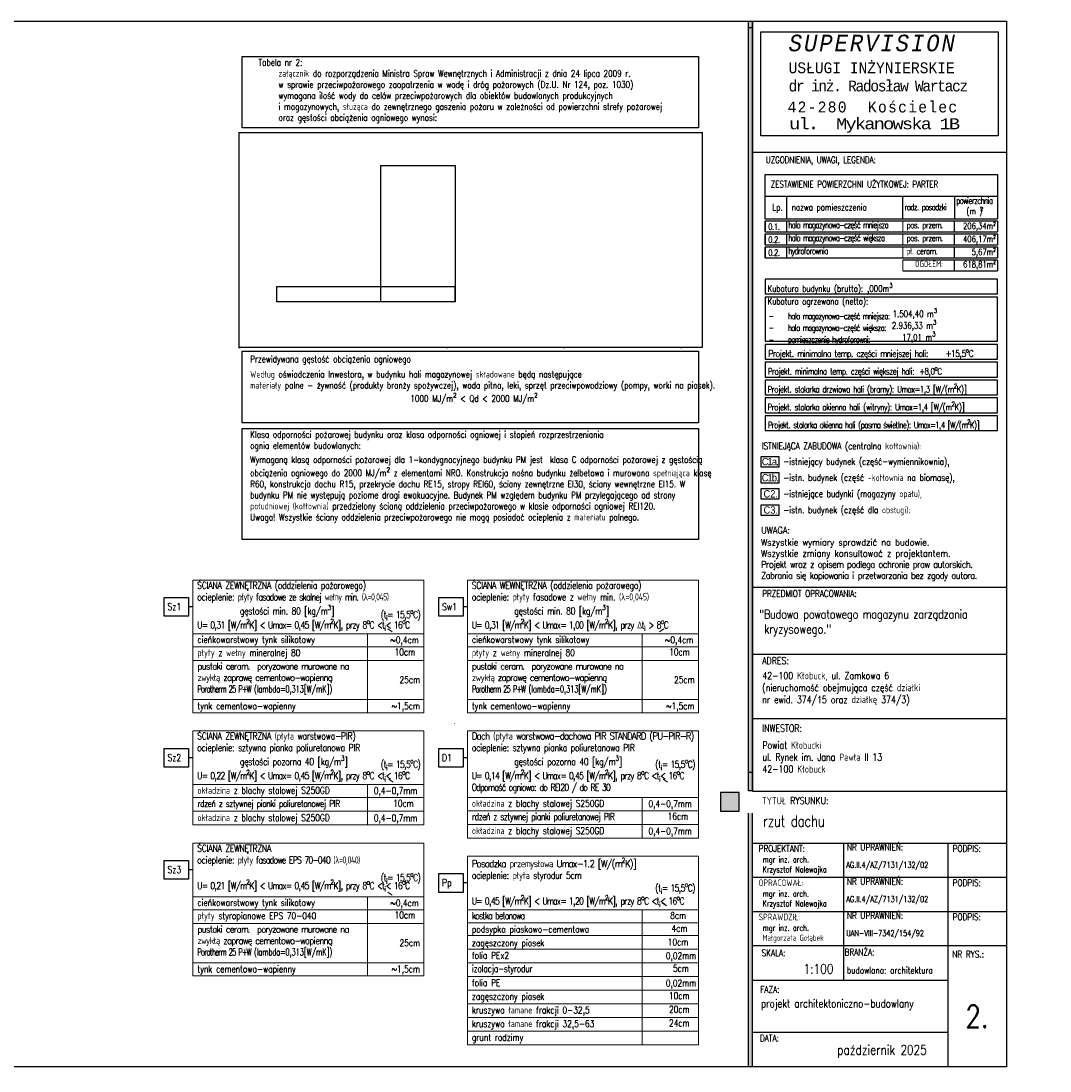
# Model space of a CAD drawing. Header units: millimetres. Extents: x 22865 to 60762, y -18816 to 15611.
# Tile 70 of 256: x 39224 to 42018, y -4668 to -1816. Entities that reach past the tile are written whole.
import ezdxf

# ---------------------------------------------------------------- set-up
doc = ezdxf.new("R2010")
doc.units = ezdxf.units.MM
for name, pattern in [('2_EGBS', [0]), ('2_EGBU_A', [0]), ('DOT', [6.35, 0, -6.35])]:
    doc.linetypes.add(name, pattern=pattern)
doc.layers.add('CIENKA', color=1, linetype='Continuous', lineweight=13)
doc.layers.add('EGBE_L_3', color=7, linetype='2_EGBS', lineweight=18)
doc.layers.add('EGBB_L_0', color=7, linetype='2_EGBU_A', lineweight=50, true_color=0x804000)
for name, color, linetype in [('Hatch', 8, 'Continuous'), ('OPISY', 6, 'Continuous'), ('OPISY-KONCEPCJA', 6, 'Continuous'), ('RAMKA', 2, 'Continuous'), ('RAMLA', 2, 'Continuous'), ('WYMIARY', 6, 'Continuous')]:
    doc.layers.add(name, color=color, linetype=linetype)
doc.styles.add('1-100', font='simplex.shx', dxfattribs={"width": 0.8, "height": 15})
doc.styles.add('1-50', font='simplex.shx', dxfattribs={"width": 0.8, "height": 12})
doc.styles.add('1-50mod', font='simplex8.shx', dxfattribs={"width": 0.7, "height": 12})
doc.styles.add('mod_1_500', font='arial.ttf', dxfattribs={"width": 0.9, "height": 1})
picture_1 = doc.add_image_def('image1.jpg', size_in_pixel=(1073, 499))

msp = doc.modelspace()

# ---------------------------------------------------------------- hatches: boundary and pattern name
at = {"layer": 'RAMLA'}
for points in [[(41199.27, -1816.34), (41210.43, -1816.34), (41210.43, -3889.15), (41199.27, -3889.15)], [(41199.27, -1834.12), (41210.43, -1834.12), (41210.43, -3906.93), (41199.27, -3906.93)]]:
    msp.add_hatch(color=12, dxfattribs=at).paths.add_polyline_path(points)
h = msp.add_hatch(color=12, dxfattribs=at)
h.paths.add_polyline_path([(41173.84, -3911.77), (41123.27, -3911.77), (41123.27, -3962.35), (41173.84, -3962.35)])
h.paths.add_polyline_path([(41199.13, -4656.12), (41210.29, -4656.12), (41210.29, -3967.41), (41199.13, -3967.41)])
h.paths.add_polyline_path([(41214.85, -4471.15), (41320.08, -4471.15), (41320.08, -4498.34), (41214.85, -4498.34)], flags=9)

# ---------------------------------------------------------------- linework, layer by layer
at = {"color": 1}
for points in [[(41063.76, -2106.1), (39824.98, -2106.1), (39824.98, -1912.2), (41063.76, -1912.2)], [(40201.22, -2208.68), (40402.68, -2208.68), (40402.68, -2578.76), (40201.22, -2578.76)], [(39918.96, -2537.21), (40402.68, -2537.21), (40402.68, -2578.76), (39918.96, -2578.76)], [(41063.76, -2907.22), (39824.98, -2907.22), (39824.98, -2713.32), (41063.76, -2713.32)], [(41063.76, -3224.66), (39824.98, -3224.66), (39824.98, -2922.77), (41063.76, -2922.77)]]:
    msp.add_lwpolyline(points, close=True, dxfattribs=at)
at = {"linetype": 'DOT', "ltscale": 50}
msp.add_lwpolyline([(41016.86, -2703.06), (39816.63, -2703.06), (39816.63, -2118.64), (41073.29, -2118.64), (41073.29, -2646.63)], dxfattribs=at)
at = {"color": 1, "const_width": 3}
msp.add_lwpolyline([(40402.68, -2578.76), (40201.22, -2578.76), (40201.22, -2537.21), (40402.68, -2537.21)], close=True, dxfattribs=at)
at = {"layer": 'CIENKA', "color": 2}
for p, q in [((41618.64, -2388.83), (41618.64, -2358.83)), ((41618.64, -2424.18), (41618.64, -2394.18)), ((41618.64, -2459.54), (41618.64, -2429.54)), ((41618.64, -2494.89), (41618.64, -2464.89))]:
    msp.add_line(p, q, dxfattribs=at)
at = {"layer": 'CIENKA', "color": 2, "ltscale": 0.15}
for p, q in [((39691.08, -3480.31), (39691.08, -3334.52)), ((39691.08, -3334.52), (40318.42, -3334.52)), ((40318.42, -3480.31), (40318.42, -3334.52)), ((40436.42, -3480.31), (40436.42, -3334.52)), ((40436.42, -3334.52), (41063.76, -3334.52)), ((41063.76, -3480.31), (41063.76, -3334.52)), ((40232.27, -3475.58), (40220.64, -3467.43)), ((40957.99, -3475.58), (40969.62, -3467.43)), ((39691.08, -3480.31), (39691.08, -3694.86)), ((39691.08, -3480.31), (40318.42, -3480.31)), ((40165.26, -3480.31), (40165.26, -3694.86)), ((40318.42, -3480.31), (40318.42, -3694.86)), ((40436.42, -3480.31), (40436.42, -3694.86)), ((40436.42, -3480.31), (41063.76, -3480.31)), ((40910.61, -3480.31), (40910.61, -3694.86)), ((41063.76, -3480.31), (41063.76, -3694.86)), ((39691.08, -3694.86), (40318.42, -3694.86)), ((40436.42, -3694.86), (41063.76, -3694.86)), ((39691.08, -3889.91), (39691.08, -3744.12)), ((39691.08, -3744.12), (40318.42, -3744.12)), ((40318.42, -3889.91), (40318.42, -3744.12)), ((40436.42, -3925.4), (40436.42, -3744.12)), ((40436.42, -3744.12), (41063.76, -3744.12)), ((41063.76, -3925.4), (41063.76, -3744.12)), ((40234.45, -3883.47), (40222.82, -3875.32)), ((40979.79, -3883.47), (40968.16, -3875.32)), ((39691.08, -3889.91), (39691.08, -3999.61)), ((39691.08, -3889.91), (40318.42, -3889.91)), ((40165.26, -3889.91), (40165.26, -3999.61)), ((40318.42, -3889.91), (40318.42, -3999.61)), ((40436.42, -3925.4), (40436.42, -4035.1)), ((40436.42, -3925.4), (41063.76, -3925.4)), ((40910.61, -3925.4), (40910.61, -4035.1)), ((41063.76, -3925.4), (41063.76, -4035.1)), ((39691.08, -3999.61), (40318.42, -3999.61)), ((39691.08, -4194.66), (39691.08, -4048.87)), ((39691.08, -4048.87), (40318.42, -4048.87)), ((40318.42, -4194.66), (40318.42, -4048.87)), ((40436.42, -4035.1), (41063.76, -4035.1)), ((40436.42, -4265.64), (40436.42, -4084.36)), ((40436.42, -4084.36), (41063.76, -4084.36)), ((41063.76, -4265.64), (41063.76, -4084.36)), ((40232.27, -4189.93), (40220.64, -4181.78)), ((39691.08, -4194.66), (39691.08, -4409.21)), ((39691.08, -4194.66), (40318.42, -4194.66)), ((40165.26, -4194.66), (40165.26, -4409.21)), ((40318.42, -4194.66), (40318.42, -4409.21)), ((40976.98, -4219.31), (40965.36, -4211.17)), ((40436.42, -4230.15), (41063.76, -4230.15)), ((40910.61, -4230.15), (40910.61, -4596.36)), ((40436.42, -4265.64), (40436.42, -4596.36)), ((41063.76, -4265.64), (41063.76, -4596.36)), ((39691.08, -4409.21), (40318.42, -4409.21)), ((40436.42, -4596.36), (41063.76, -4596.36))]:
    msp.add_line(p, q, dxfattribs=at)
at = {"layer": 'CIENKA', "color": 1, "ltscale": 0.15}
for p, q in [((39691.08, -3480.31), (40318.42, -3480.31)), ((40436.42, -3480.31), (41063.76, -3480.31)), ((39691.08, -3515.8), (40318.42, -3515.8)), ((39691.08, -3515.8), (40318.42, -3515.8)), ((40436.42, -3515.8), (41063.76, -3515.8)), ((40436.42, -3515.8), (41063.76, -3515.8)), ((39691.08, -3552.9), (40318.42, -3552.9)), ((40436.42, -3552.9), (41063.76, -3552.9)), ((39691.08, -3659.37), (40318.42, -3659.37)), ((39691.08, -3659.37), (40318.42, -3659.37)), ((40436.42, -3659.37), (41063.76, -3659.37)), ((40436.42, -3659.37), (41063.76, -3659.37)), ((39691.08, -3694.86), (40318.42, -3694.86)), ((40436.42, -3694.86), (41063.76, -3694.86)), ((39691.08, -3889.91), (40318.42, -3889.91)), ((39691.08, -3925.4), (40318.42, -3925.4)), ((39691.08, -3925.4), (40318.42, -3925.4)), ((40436.42, -3925.4), (41063.76, -3925.4)), ((39691.08, -3962.5), (40318.42, -3962.5)), ((40436.42, -3960.89), (41063.76, -3960.89)), ((40436.42, -3960.89), (41063.76, -3960.89)), ((40436.42, -3997.99), (41063.76, -3997.99)), ((39691.08, -4194.66), (40318.42, -4194.66)), ((39691.08, -4230.15), (40318.42, -4230.15)), ((39691.08, -4230.15), (40318.42, -4230.15)), ((39691.08, -4267.25), (40318.42, -4267.25)), ((40436.42, -4265.64), (41063.76, -4265.64)), ((40436.42, -4299.51), (41063.76, -4299.51)), ((40436.42, -4336.61), (41063.76, -4336.61)), ((40436.42, -4336.61), (41063.76, -4336.61)), ((39691.08, -4373.72), (40318.42, -4373.72)), ((39691.08, -4373.72), (40318.42, -4373.72)), ((40436.42, -4373.72), (41063.76, -4373.72)), ((39691.08, -4409.21), (40318.42, -4409.21)), ((40436.42, -4410.83), (41063.76, -4410.83)), ((40436.42, -4410.83), (41063.76, -4410.83)), ((40436.42, -4447.94), (41063.76, -4447.94)), ((40436.42, -4485.04), (41063.76, -4485.04)), ((40436.42, -4522.15), (41063.76, -4522.15)), ((40436.42, -4559.26), (41063.76, -4559.26))]:
    msp.add_line(p, q, dxfattribs=at)
at = {"layer": 'EGBB_L_0', "linetype": '2_EGBU_A', "lineweight": -2}
for points in [[(41233.85, -2998.71), (41282.11, -2998.71), (41282.11, -3027.52), (41233.85, -3027.52)], [(41233.85, -3042.52), (41282.11, -3042.52), (41282.11, -3071.33), (41233.85, -3071.33)], [(41233.85, -3086.33), (41282.11, -3086.33), (41282.11, -3115.15), (41233.85, -3115.15)], [(41233.85, -3130.15), (41282.11, -3130.15), (41282.11, -3158.96), (41233.85, -3158.96)]]:
    msp.add_lwpolyline(points, close=True, dxfattribs=at)
at = {"layer": 'EGBE_L_3', "linetype": '2_EGBS'}
msp.add_line((40400.68, -3724.18), (40400.82, -3724.18), dxfattribs=at)
at = {"layer": 'OPISY', "lineweight": 13}
msp.add_line((41218.3, -2172.67), (41899.95, -2172.67), dxfattribs=at)
at = {"layer": 'OPISY'}
for p, q in [((41244.58, -2424.18), (41875.52, -2424.18)), ((41244.58, -2459.54), (41875.52, -2459.54))]:
    msp.add_line(p, q, dxfattribs=at)
at = {"layer": 'OPISY', "color": 3, "linetype": 'Continuous'}
for p, q in [((39691.08, -3407.41), (39679.08, -3407.41)), ((40436.42, -3407.41), (40424.42, -3407.41)), ((39691.08, -3817.02), (39679.08, -3817.02)), ((40436.42, -3817.02), (40424.42, -3817.02)), ((39691.08, -4121.77), (39679.08, -4121.77)), ((40436.42, -4157.25), (40424.42, -4157.25))]:
    msp.add_line(p, q, dxfattribs=at)
for points in [[(39613.13, -3382.03), (39679.08, -3382.03), (39679.08, -3432.8), (39613.13, -3432.8)], [(40358.48, -3382.03), (40424.42, -3382.03), (40424.42, -3432.8), (40358.48, -3432.8)], [(39613.13, -3791.63), (39679.08, -3791.63), (39679.08, -3842.4), (39613.13, -3842.4)], [(40358.48, -3791.63), (40424.42, -3791.63), (40424.42, -3842.4), (40358.48, -3842.4)], [(39613.13, -4096.38), (39679.08, -4096.38), (39679.08, -4147.15), (39613.13, -4147.15)], [(40358.48, -4131.87), (40424.42, -4131.87), (40424.42, -4182.64), (40358.48, -4182.64)]]:
    msp.add_lwpolyline(points, close=True, dxfattribs=at)
at = {"layer": 'OPISY-KONCEPCJA', "ltscale": 20}
for p, q in [((41877.29, -2127.93), (41233.09, -2127.93)), ((41210.43, -2172.67), (41899.95, -2172.67)), ((41899.95, -2356.67), (41899.95, -2356.67)), ((41899.95, -2440.74), (41899.95, -2440.74)), ((41210.43, -3353.78), (41899.95, -3353.78)), ((41210.43, -3535.69), (41899.95, -3535.69)), ((41210.43, -3710.53), (41899.95, -3710.53)), ((41210.43, -3907.97), (41899.95, -3907.97)), ((41210.43, -4048.75), (41899.95, -4048.75)), ((41457.53, -4048.75), (41457.53, -4326.51)), ((41741.72, -4327.08), (41741.72, -4048.75)), ((41210.43, -4141.52), (41899.95, -4141.52)), ((41210.43, -4234.3), (41899.95, -4234.3)), ((41210.43, -4327.08), (41899.95, -4327.08)), ((41210.43, -4327.08), (41899.95, -4327.08)), ((41210.43, -4327.08), (41899.95, -4327.08)), ((41210.43, -4327.08), (41899.95, -4327.08)), ((41457.53, -4327.65), (41457.53, -4421.35)), ((41741.72, -4656.23), (41741.72, -4327.08)), ((41210.43, -4421.35), (41741.72, -4421.35)), ((41210.43, -4562.53), (41741.72, -4562.53))]:
    msp.add_line(p, q, dxfattribs=at)
msp.add_lwpolyline([(41877.29, -2127.93), (41233.09, -2127.93), (41233.09, -1845.68), (41877.29, -1845.68)], close=True, dxfattribs=at)
at = {"layer": 'RAMKA', "linetype": 'Continuous'}
msp.add_line((41244.58, -2232.72), (41875.52, -2232.72), dxfattribs=at)
at = {"layer": 'RAMLA', "color": 12}
for p, q in [((41199.27, -3857.1), (41199.27, -1816.23)), ((41210.43, -3857.1), (41210.43, -1816.23)), ((41199.27, -3906.82), (41199.27, -1834.01)), ((41210.43, -3906.82), (41210.43, -1834.01)), ((41199.27, -4656.23), (41199.27, -3967.52)), ((41210.43, -4656.23), (41210.43, -3967.52))]:
    msp.add_line(p, q, dxfattribs=at)
at = {"layer": 'RAMLA'}
for p, q in [((41244.58, -2353.48), (41244.58, -2232.72)), ((41244.58, -2291.83), (41875.52, -2291.83)), ((41303.07, -2291.83), (41303.07, -2353.48)), ((41618.64, -2353.48), (41618.64, -2291.83)), ((41758.41, -2291.83), (41758.41, -2353.48)), ((41244.58, -2353.48), (41875.52, -2353.48)), ((41244.58, -2358.83), (41244.58, -2388.83)), ((41303.07, -2358.83), (41303.07, -2388.83)), ((41244.58, -2394.18), (41244.58, -2424.18)), ((41303.07, -2394.18), (41303.07, -2424.18)), ((41244.58, -2429.54), (41244.58, -2459.54)), ((41303.07, -2429.54), (41303.07, -2459.54)), ((41618.64, -2464.89), (41875.52, -2464.89)), ((41758.41, -2494.89), (41758.41, -2464.89)), ((41618.64, -2494.89), (41875.52, -2494.89))]:
    msp.add_line(p, q, dxfattribs=at)
at = {"layer": 'RAMLA', "color": 1}
for p, q in [((41244.58, -2388.83), (41244.58, -2358.83)), ((41244.58, -2358.83), (41875.52, -2358.83)), ((41758.41, -2388.83), (41758.41, -2358.83)), ((41244.58, -2388.83), (41875.52, -2388.83)), ((41244.58, -2424.18), (41244.58, -2394.18)), ((41244.58, -2394.18), (41875.52, -2394.18)), ((41758.41, -2424.18), (41758.41, -2394.18)), ((41244.58, -2424.18), (41875.52, -2424.18)), ((41244.58, -2459.54), (41244.58, -2429.54)), ((41244.58, -2429.54), (41875.52, -2429.54)), ((41758.41, -2459.54), (41758.41, -2429.54)), ((41244.58, -2459.54), (41875.52, -2459.54))]:
    msp.add_line(p, q, dxfattribs=at)
at = {"layer": 'RAMLA', "color": 2}
msp.add_lwpolyline([(32935.14, -1816.23), (41899.95, -1816.23), (41899.95, -4656.23), (32935.14, -4656.23)], close=True, dxfattribs=at)
at = {"layer": 'RAMLA', "color": 12}
msp.add_lwpolyline([(41210.43, -1816.23), (41210.43, -3857.1), (41199.27, -3857.1), (41199.27, -1816.23)], dxfattribs=at)
for points in [[(41199.27, -1834.01), (41210.43, -1834.01), (41210.43, -3906.82), (41199.27, -3906.82)], [(41123.41, -3962.46), (41173.99, -3962.46), (41173.99, -3911.88), (41123.41, -3911.88)]]:
    msp.add_lwpolyline(points, close=True, dxfattribs=at)
at = {"layer": 'RAMLA'}
for points in [[(41875.52, -2232.72), (41875.52, -2353.48)], [(41875.52, -2464.89), (41875.52, -2494.89)]]:
    msp.add_lwpolyline(points, dxfattribs=at)
at = {"layer": 'RAMLA', "color": 1}
for points in [[(41875.52, -2358.83), (41875.52, -2388.83)], [(41875.52, -2394.18), (41875.52, -2424.18)], [(41875.52, -2429.54), (41875.52, -2459.54)]]:
    msp.add_lwpolyline(points, dxfattribs=at)
at = {"layer": 'WYMIARY', "color": 3}
for points in [[(41875.52, -2517.59), (41244.58, -2517.59), (41244.58, -2557.59), (41875.52, -2557.59)], [(41875.52, -2566.09), (41244.58, -2566.09), (41244.58, -2686.09), (41875.52, -2686.09)], [(41875.52, -2694.59), (41244.58, -2694.59), (41244.58, -2734.59), (41875.52, -2734.59)], [(41875.52, -2743.09), (41244.58, -2743.09), (41244.58, -2783.09), (41875.52, -2783.09)], [(41875.52, -2791.59), (41244.58, -2791.59), (41244.58, -2831.59), (41875.52, -2831.59)], [(41875.52, -2840.09), (41244.58, -2840.09), (41244.58, -2880.09), (41875.52, -2880.09)], [(41875.52, -2888.59), (41244.58, -2888.59), (41244.58, -2928.59), (41875.52, -2928.59)]]:
    msp.add_lwpolyline(points, close=True, dxfattribs=at)

# ---------------------------------------------------------------- texts
at = {"layer": 'CIENKA', "color": 2, "ltscale": 0.15, "char_height": 19, "width": 927.0077, "attachment_point": 1, "style": '1-50'}
for s, insert in [('\\A1;{\\T0.95;\\Fsimplex8|c238;ŚCIANA ZEWNĘTRZNA (oddzielenia pożarowego)\\Pocieplenie:\\T0.85; płyty fasadowe ze skalnej wełny min. \\Fsimplex.shx|c238;(λ=0,045)\\P\\T0.95;\\Fsimplex8|c238;\\H1.000001x;^I    gęstości min. 80 [kg/m\\H0.999999x;{\\H0.7x;\\S3^ ;}\\H1.000001x;] \\P\\T0.8;U= 0,31 [W/m\\H0.999999x;{\\H0.700001x;\\S2^ ;}\\H1.000001x;K] < Umax= 0,45 [W/m\\H0.999999x;{\\H0.700001x;\\S2^ ;}\\H1.000001x;K], przy 8\\H0.999999x;{\\H0.7x;\\So^ ;}C <t{\\H0.7x;\\S^ i;}< 16{\\H0.7x;\\So^ ;}C}', (39702.8, -3339.06)), ('\\A1;{\\T0.95;\\Fsimplex8|c238;ŚCIANA WEWNĘTRZNA (oddzielenia pożarowego)\\Pocieplenie: płyty fasadowe z wełny min. \\Fsimplex.shx|c238;(λ=0,045)\\P\\Fsimplex8|c238;\\H1.000001x;^I    gęstości min. 80 [kg/m\\H0.999999x;{\\H0.7x;\\S3^ ;}\\H1.000001x;] \\P\\T0.8;U= 0,31 [W/m\\H0.999999x;{\\H0.700001x;\\S2^ ;}\\H1.000001x;K] < Umax= 1,00 [W/m\\H0.999999x;{\\H0.700001x;\\S2^ ;}\\H1.000001x;K], przy \\FISOCPEUR|c0;\\H0.999999x;Δ\\Fsimplex8|c238;t{\\H0.7x;\\S^ i;} > 8{\\H0.7x;\\So^ ;}C}', (40448.14, -3339.06)), ('\\A1;{\\T0.8;\\Fsimplex8|c238; (t{\\H0.7x;\\S^ i;}= 15,5{\\H0.7x;\\So^ ;}C)}', (40192.25, -3412.9)), ('\\A1;{\\T0.95;\\Fsimplex8|c238;ŚCIANA ZEWNĘTRZNA (płyta warstwowa-PIR)\\Pocieplenie: sztywna pianka poliuretanowa PIR\\P\\H1.000001x;^I    gęstości pozorna 40 [kg/m\\H0.999999x;{\\H0.7x;\\S3^ ;}\\H1.000001x;] \\P\\T0.8;U= 0,22 [W/m\\H0.999999x;{\\H0.700001x;\\S2^ ;}\\H1.000001x;K] < Umax= 0,45 [W/m\\H0.999999x;{\\H0.700001x;\\S2^ ;}\\H1.000001x;K], przy 8\\H0.999999x;{\\H0.7x;\\So^ ;}C <t{\\H0.7x;\\S^ i;}< 16{\\H0.7x;\\So^ ;}C}', (39702.8, -3748.67)), ('\\A1;{\\T0.75;\\W0.9;\\Fsimplex8|c238;Dach (płyta warstwowa-dachowa PIR STANDARD (PU-PIR-R)\\P\\T0.95;\\W0.8;ocieplenie: sztywna pianka poliuretanowa PIR\\P\\H1.000001x;^I    gęstości pozorna 40 [kg/m\\H0.999999x;{\\H0.7x;\\S3^ ;}\\H1.000001x;] \\P\\T0.8;U= 0,14 [W/m\\H0.999999x;{\\H0.700001x;\\S2^ ;}\\H1.000001x;K] < Umax= 0,45 [W/m\\H0.999999x;{\\H0.700001x;\\S2^ ;}\\H1.000001x;K], przy 8\\H0.999999x;{\\H0.7x;\\So^ ;}C <t{\\H0.7x;\\S^ i;}< 16{\\H0.7x;\\So^ ;}C\\POdporność ogniowa: do REI20 / do RE 30}', (40448.14, -3748.67)), ('\\A1;{\\T0.8;\\Fsimplex8|c238; (t{\\H0.7x;\\S^ i;}= 15,5{\\H0.7x;\\So^ ;}C)}', (40192.25, -3818.9)), ('\\A1;{\\T0.8;\\Fsimplex8|c238; (t{\\H0.7x;\\S^ i;}= 15,5{\\H0.7x;\\So^ ;}C)}', (40937.6, -3818.9)), ('\\A1;{\\T0.95;\\Fsimplex8|c238;ŚCIANA ZEWNĘTRZNA \\Pocieplenie:\\T0.85; płyty fasadowe EPS 70-040 \\Fsimplex.shx|c238;(λ=0,040)\\P\\T0.95;\\Fsimplex8|c238;\\H1.000001x;^I    \\P\\T0.8;U= 0,21 [W/m\\H0.999999x;{\\H0.700001x;\\S2^ ;}\\H1.000001x;K] < Umax= 0,45 [W/m\\H0.999999x;{\\H0.700001x;\\S2^ ;}\\H1.000001x;K], przy 8\\H0.999999x;{\\H0.7x;\\So^ ;}C <t{\\H0.7x;\\S^ i;}< 16{\\H0.7x;\\So^ ;}C}', (39702.8, -4053.41)), ('\\A1;{\\T0.8;\\W0.9;\\Fsimplex8|c238;Posadzka przemysłowa Umax-1.2 [W/(m{\\H0.7x;\\S2^ ;}K)]\\P\\T0.95;\\W0.8;ocieplenie: płyta styrodur 5cm\\P\\P\\T0.8;\\H1.000001x;U= 0,45 [W/m\\H0.999999x;{\\H0.700001x;\\S2^ ;}\\H1.000001x;K] < Umax= 1,20 [W/m\\H0.999999x;{\\H0.700001x;\\S2^ ;}\\H1.000001x;K], przy 8\\H0.999999x;{\\H0.7x;\\So^ ;}C <t{\\H0.7x;\\S^ i;}< 16{\\H0.7x;\\So^ ;}C}', (40448.14, -4088.9)), ('\\A1;{\\T0.8;\\Fsimplex8|c238; (t{\\H0.7x;\\S^ i;}= 15,5{\\H0.7x;\\So^ ;}C)}', (40192.25, -4127.25)), ('\\A1;{\\T0.8;\\Fsimplex8|c238; (t{\\H0.7x;\\S^ i;}= 15,5{\\H0.7x;\\So^ ;}C)}', (40937.6, -4154.74))]:
    msp.add_mtext(s, dxfattribs=dict(at, insert=insert))
at = {"layer": 'EGBB_L_0', "linetype": '2_EGBU_A', "lineweight": -2, "char_height": 20, "width": 44.38, "attachment_point": 1, "style": 'mod_1_500'}
for s, insert in [('{\\T0.85;C1a.}', (41235.51, -3002.82)), ('{\\T0.85;C1b.}', (41235.51, -3046.64)), ('C2.', (41240.29, -3090.45)), ('C3.', (41240.29, -3134.26))]:
    msp.add_mtext(s, dxfattribs=dict(at, insert=insert))
at = {"layer": 'Hatch', "color": 250, "attachment_point": 1, "style": '1-50mod'}
for s, insert, char_height, width in [('{\\Q1;\\T1.15;\\W0.8;\\fCourier New|b0|i1|c238|p49;\\H1.644395x;SUPERVISION \\P\\Q0;\\T1;\\fCourier New|b0|i0|c238|p49;\\H0.657846x;USŁUGI INŻYNIERSKIE\\P\\T0.8;dr inż. Radosław Wartacz\\W0.7;\\H0.924419x;\\C9;  \\T1;\\C256; }', (41308.36, -1853.5), 27.3657, 819.9161), ('{\\T1.15;\\W0.8;\\fCourier New|b0|i0|c238|p49; 42-280  Kościelec}', (41278.18, -2034.93), 29.6031, 1333.3027), ('{\\T0.85;\\W1;\\fCourier New|b0|i0|c238|p49;ul.  Mykanowska 1B}', (41309.82, -2080.3), 29.9731, 1288.0653)]:
    msp.add_mtext(s, dxfattribs=dict(at, insert=insert, char_height=char_height, width=width))
at = {"layer": 'OPISY', "lineweight": 13, "insert": (41246.49, -2184.35), "char_height": 17.6, "width": 441.099, "attachment_point": 1, "style": '1-50'}
msp.add_mtext('UZGODNIENIA, UWAGI, LEGENDA:', dxfattribs=at)
at = {"layer": 'OPISY', "color": 2, "char_height": 17, "width": 138.086, "attachment_point": 4, "style": '1-100'}
for s, insert in [('{\\T0.9;\\Fsimplex8|c238;0.1.}', (41252.89, -2374.85)), ('{\\T0.9;\\Fsimplex8|c238;0.2.}', (41252.89, -2410.2)), ('{\\T0.9;\\Fsimplex8|c238;0.2.}', (41252.89, -2445.56))]:
    msp.add_mtext(s, dxfattribs=dict(at, insert=insert))
at = {"layer": 'OPISY', "color": 1, "char_height": 17, "width": 133.4719, "attachment_point": 6, "style": '1-100'}
for s, insert in [('206,34m²', (41870.57, -2375.43)), ('406,17m²', (41870.57, -2410.78)), ('5,67m²', (41870.57, -2446.13))]:
    msp.add_mtext(s, dxfattribs=dict(at, insert=insert))
at = {"layer": 'OPISY', "char_height": 17, "width": 339.8861, "attachment_point": 4, "style": '1-100'}
for s, insert in [('{\\Fsimplex8|c238;\\T0.9;pos. przem.}', (41628.87, -2373.23)), ('{\\Fsimplex8|c238;\\T0.9;pos. przem.}', (41628.87, -2408.59)), ('{\\Fsimplex8|c238;\\T0.9;pł. ceram.}', (41628.87, -2443.94))]:
    msp.add_mtext(s, dxfattribs=dict(at, insert=insert))
at = {"layer": 'OPISY', "color": 3, "linetype": 'Continuous', "char_height": 19, "width": 655.4139, "attachment_point": 1, "style": '1-50'}
for s, insert in [('{\\Fsimplex,bigfont|c238;Sz1}', (39622.06, -3397.35)), ('{\\Fsimplex,bigfont|c238;Sw1}', (40367.41, -3397.35)), ('{\\Fsimplex,bigfont|c238;Sz2}', (39622.06, -3806.95)), ('{\\Fsimplex,bigfont|c238;D1}', (40367.41, -3806.95)), ('{\\Fsimplex,bigfont|c238;Sz3}', (39622.06, -4111.7)), ('{\\Fsimplex,bigfont|c238;Pp}', (40367.41, -4147.19))]:
    msp.add_mtext(s, dxfattribs=dict(at, insert=insert))
at = {"layer": 'OPISY-KONCEPCJA', "ltscale": 20, "style": '1-50'}
for s, insert, char_height, width, attachment_point in [('\\A1;\\P\\pxi-3,l4,t4;{\\H0.993252x;Tabela nr 2:\\P^Izałącznik do rozporządzenia Ministra Spraw Wewnętrznych i Administracji z dnia 24 lipca 2009 r. \\P^Iw sprawie przeciwpożarowego zaopatrzenia w wodę i dróg pożarowych (Dz.U. Nr 124, poz. 1030) wymagana ilość wody do celów przeciwpożarowych dla obiektów budowlanych produkcyjnych \\P^Ii magazynowych, służąca do zewnętrznego gaszenia pożaru w zależności od powierzchni strefy pożarowej oraz gęstości obciążenia ogniowego wynosi:}', (39851, -1889.35), 18.12229, 1228.729, 1), ('\\A1;{\\H0.993252x;\\C4;Przewidywana gęstość obciążenia ogniowego}', (39846.48, -2725.26), 18.1223, 1228.729, 1), ('\\A1;{\\H0.993252x;\\C4;\\P\\C256;Według oświadczenia Inwestora, w budynku hali magazynowej składowane będą następujące \\Pmateriały palne - żywność (produkty branży spożywczej), woda pitna, leki, sprzęt przeciwpowodziowy (pompy, worki na piasek).\\P\\fTimes New Roman|b1|i0|c226|p0;^I^I^I^I^I^I\\Fsimplex.shx|c238;1000 MJ/m\\H1.006794x;{\\H0.695276x;\\S2^ ;}\\H0.993252x; < Qd < 2000 MJ/m\\H1.006794x;{\\H0.695277x;\\S2^ ;}}', (39846.48, -2736.51), 18.12229, 1228.729, 1), ('\\A1;{\\C4;Klasa odporności pożarowej budynku oraz klasa odporności ogniowej i stopień rozprzestrzeniania \\Pognia elementów budowlanych:}', (39846.48, -2930.16), 18, 1228.729, 1), ('\\A1;\\P\\pxi-3,l4,t4;ISTNIEJĄCA ZABUDOWA (centralna kotłownia):', (41217.36, -2931.16), 18.1223, 558.3713, 1), ('\\A1;{\\H0.993252x;\\C4;\\P\\FSIMPLEX8.SHX|c226;\\C256;Wymaganą klasą odporności pożarowej dla 1-kondygnacyjnego budynku PM jest  klas\\Fsimplex.shx|c226;a C\\FSIMPLEX8.SHX|c226; odporności pożarowej z gęstością obciążenia ogniowego do 2000 MJ/m\\H1.006794x;{\\H0.695276x;\\S2^ ;}\\H0.993252x; z elementami NRO. Konstrukcja nośna budynku żelbetowa i murowana spełniająca klasę R60, konstrukcja dachu R15, przekrycie dachu RE15, stropy REI60, ściany zewnętrzne EI30, ściany wewnętrzne EI15. W budynku PM nie występują poziome drogi ewakuacyjne. Budynek PM względem budynku PM przylegającego od strony południowej (kotłownia) przedzielony ścianą oddzielenia przeciwpożarowego w klasie odporności ogniowej REI120.\\PUwaga! Wszystkie ściany oddzielenia przeciwpożarowego nie mogą posiadać ocieplen\\Fsimplex.shx|c238;ia z materiału palnego.}', (39846.48, -2968.54), 18.12229, 1228.729, 1), ('\\A1;\\P\\pxi-3,l4,t4;-istniejący budynek (część-wymiennikownia),', (41275.97, -2973.28), 18.1223, 558.3713, 1), ('\\A1;\\P\\pxi-3,l4,t4;-istn. budynek (część -kotłownia na biomasę),', (41275.97, -3017.09), 18.1223, 558.3713, 1), ('\\A1;\\P\\pxi-3,l4,t4;-istniejące budynki (magazyny opału),', (41275.97, -3060.9), 18.1223, 558.3713, 1), ('\\A1;\\P\\pxi-3,l4,t4;-istn. budynek (część dla obsługi);', (41275.97, -3104.71), 18.1223, 558.3713, 1), ('PRZEDMIOT OPRACOWANIA:', (41236.52, -3362.31), 18.1223, 446.1925, 1), ('{\\T0.95;\\Fsimplex8|c238;\\C2;"Budowa powatowego magazynu zarządzania\\T1;\\P kryzysowego."}', (41228.72, -3415.03), 24.2771, 786.0031, 1), ('ADRES:', (41236.52, -3543.6), 19.454, 446.1925, 1), ('INWESTOR:', (41236.52, -3727.18), 19.454, 446.1925, 1), ('TYTUŁ RYSUNKU:', (41235.84, -3924.13), 19.4543, 446.1925, 1), ('NR UPRAWNIEŃ:', (41466.65, -4051.16), 18.1223, 446.1925, 1), ('{\\Fsimplex.shx;  PROJEKTANT:}', (41207.18, -4054.79), 18.1223, 446.1925, 1), ('PODPIS:', (41754.01, -4054.79), 18.122, 642.6109, 1), ('{\\Fsimplex.shx;mgr inz. arch.\\PKrzysztof Nalewajka}', (41237.77, -4085.39), 16.1848, 446.1925, 1), ('AG.II.4/AZ/7131/132/02', (41464.99, -4100.06), 16.1848, 446.1925, 1), ('  OPRACOWAŁ:', (41207.18, -4147.56), 18.1223, 446.1925, 1), ('NR UPRAWNIEŃ:', (41466.65, -4143.94), 18.1223, 446.1925, 1), ('PODPIS:', (41754.01, -4147.56), 18.122, 642.6109, 1), ('{\\Fsimplex.shx;mgr inz. arch.\\PKrzysztof Nalewajka}', (41237.77, -4178.17), 16.1848, 446.1925, 1), ('AG.II.4/AZ/7131/132/02', (41464.99, -4192.84), 16.1848, 446.1925, 1), ('  SPRAWDZIŁ:', (41207.18, -4240.34), 18.1223, 446.1925, 1), ('NR UPRAWNIEŃ:', (41466.65, -4236.72), 18.1223, 446.1925, 1), ('PODPIS:', (41754.01, -4240.34), 18.122, 642.6109, 1), ('mgr inz. arch.\\PMałgorzata Gołąbek', (41237.77, -4270.94), 16.1848, 446.1925, 1), ('UAN-VIII-7342/154/92', (41464.99, -4285.62), 16.1848, 446.1925, 1), ('  BRANŻA:', (41440.59, -4335.67), 18.122, 446.1925, 1), ('\\fArial|b0|i0|c238|p34; \\Fsimplex.shx; SKALA:', (41219.52, -4338.21), 18.1223, 446.1925, 1), ('NR RYS.:', (41752.96, -4341.77), 18.122, 642.6109, 1), ('1:100', (41348.82, -4377.31), 26.3, 270.8038, 1), ('budowlana: architektura', (41466.52, -4385.32), 18.1223, 446.1925, 1), ('  FAZA:', (41211.62, -4437.3), 18.122, 446.1925, 1), ('\\pxql;projekt architektoniczno-budowlany', (42106.66, -4473.73), 21.3997, 873.3378, 3), ('2.', (41788.7, -4489.4), 60.693, 193.9555, 1), ('  DATA:', (41210.58, -4569.49), 18.122, 446.1925, 1), ('październik 2025', (41440.47, -4597.26), 26.3002, 270.8038, 1)]:
    msp.add_mtext(s, dxfattribs=dict(at, insert=insert, char_height=char_height, width=width, attachment_point=attachment_point))
at = {"layer": 'OPISY-KONCEPCJA', "color": 2, "ltscale": 20, "attachment_point": 1, "style": '1-50'}
for s, insert, char_height, width in [('{\\Fsimplex8|c238;42-100 Kłobuck, ul. Zamkowa 6 \\P(nieruchomość obejmująca część działki \\Pnr ewid. 374/15 oraz działkę 374/3)}', (41236.86, -3584.52), 19.4543, 780.1021), ('Powiat Kłobucki \\Pul. Rynek im. Jana Pawła II 13\\P42-100 Kłobuck', (41237.12, -3773.24), 19.4543, 644.2978), ('{\\T0.95;\\H1.140674x;rzut dachu\\P\\P\\H0.8x;\\P\\H1.011572x;\\P\\H1.083x;\\C4; }', (41239.1, -3974.29, 0), 26.3002, 703.1913)]:
    msp.add_mtext(s, dxfattribs=dict(at, insert=insert, char_height=char_height, width=width))
at = {"layer": 'RAMLA'}
for s, insert, char_height, width, attachment_point, style in [('ZESTAWIENIE POWIERZCHNI UŻYTKOWEJ: PARTER', (41260.18, -2250.76), 17.6, 749.8136, 1, '1-100'), ('{\\T0.85;powierzchnia }\\P   (m )', (41763.36, -2295.64), 17, 260.6937, 1, '1-50'), ('Lp.', (41264.3, -2313.08), 17.915, 560.947, 1, '1-50'), (' nazwa pomieszczenia     ', (41307.31, -2313.27), 17.5, 560.947, 1, '1-50'), ('{\\T0.85;rodz. posadzki}', (41623.08, -2313.17), 17, 260.6937, 1, '1-50'), ('2', (41829.27, -2321.54), 10, 260.6937, 1, '1-50'), ('OGÓŁEM:', (41651.79, -2467.53), 17, 140.8457, 1, '1-50'), ('618,81m²', (41870.82, -2479.45), 17, 133.4719, 6, '1-100'), ('\\A1; Kubatura budynku (brutto):^I,000m{\\H0.7x;\\S3^ ;}    ', (41241.48, -2528.23), 17.5, 560.947, 1, '1-50'), ('\\A1; Kubatura ogrzewana (netto):^I   ', (41241.48, -2569.01), 17.5, 560.947, 1, '1-50'), ('\\A1;{\\T0.8;\\W0.9; Projekt. minimalna temp. części mniejszej hali:^I+15,5{\\H0.7x;\\So^ ;}C }  ', (41244.03, -2704.64), 17.5, 1048.9181, 1, '1-50'), ('\\A1;{\\T0.9; Projekt. minimalna temp. części większej hali:^I+8,0{\\H0.7x;\\So^ ;}C}   ', (41243.39, -2753.14), 17.5, 1048.9181, 1, '1-50'), ('\\A1;{\\T0.95; \\T0.9;Projekt. stolarka drzwiowa hali (bramy): Umax=1,3 [W/(m{\\H0.7x;\\S2^ ;}K)]}   ', (41241.87, -2801.64), 17.5, 1048.9181, 1, '1-50'), ('\\A1;{\\T0.95; \\T0.9;Projekt. stolarka okienna hali (witryny): Umax=1,4 [W/(m{\\H0.7x;\\S2^ ;}K)]}   ', (41242.1, -2850.14), 17.5, 1048.9181, 1, '1-50'), ('\\A1;{\\T0.8; Projekt. stolarka okienna hali (pasma świetlne): Umax=1,4 [W/(m{\\H0.7x;\\S2^ ;}K)]   }', (41243.72, -2898.64), 17.5, 1048.9181, 1, '1-50')]:
    msp.add_mtext(s, dxfattribs=dict(at, insert=insert, char_height=char_height, width=width, attachment_point=attachment_point, style=style))
at = {"layer": 'RAMLA', "color": 1, "attachment_point": 1, "style": '1-50'}
for s, insert, char_height, width in [('{\\T0.85;\\H0.9714x;hala magazynowa-część mniejsza\\T1;  } ', (41307.31, -2361.69), 17.5, 560.947), ('{\\T0.85;\\H0.9714x;hala magazynowa-część większa\\T1;  } ', (41307.31, -2397.04), 17.5, 560.947), ('{\\T0.85;\\H0.9714x;hydroforownia\\T1;  } ', (41307.31, -2432.39), 17.5, 560.947), ('\\pxi-3,l4,t4;{\\T0.85;\\H0.9714x;-^Ihala magazynowa-część mniejsza: \\T1;\\A1;\\H1.029442x;\\C256;1.504,40 m\\H1x;{\\H0.7x;\\S3^ ;}\\H1x; \\H0.9714x;\\C1;  } ', (41236.41, -2596.75), 17.5, 560.947), ('\\pxi-3,l4,t4;{\\T0.85;\\H0.9714x;-^Ihala magazynowa-część większa:  \\T1;\\A1;\\H1.029442x;\\C256;2.936,33 m\\H1x;{\\H0.7x;\\S3^ ;}\\H1x; \\H0.9714x;\\C1;  } ', (41236.3, -2628.48), 17.5, 560.947), ('\\pxi-3,l4,t4;{\\T0.85;\\H0.9714x;-^Ipomieszczenie hydroforowni:           \\T1;\\A1;\\H1.029442x;\\C256;17,01 m\\H1x;{\\H0.7x;\\S3^ ;}\\H1x; \\H0.9714x;\\C1;  } ', (41236.3, -2660.6), 17.5, 560.947), ('{\\W0.9;UWAGA: }', (41233.68, -3190.36), 18, 560.947), ('{\\W0.9;\\H1.028571x;Wszystkie wymiary sprawdzić na budowie.\\PWszystkie zmiany konsultować z projektantem. \\P\\T0.9;Projekt wraz z opisem podlega ochronie praw autorskich.\\PZabrania się kopiowania i przetwarzania bez zgody autora.}', (41233.68, -3223.08), 17.5, 905.8243)]:
    msp.add_mtext(s, dxfattribs=dict(at, insert=insert, char_height=char_height, width=width))
at = {"layer": 'WYMIARY', "color": 1, "ltscale": 0.075, "char_height": 18.5, "attachment_point": 1, "style": '1-50'}
for s, insert, width in [('{\\Fsimplex,bigfont|c238;cieńkowarstwowy tynk silikatowy}', (39703.22, -3486.82), 706.4568), ('~0,4cm', (40226.84, -3487.75), 432.8927), ('{\\Fsimplex,bigfont|c238;cieńkowarstwowy tynk silikatowy}', (40448.56, -3486.82), 706.4568), ('~0,4cm', (40972.19, -3487.75), 432.8927), ('{\\Fsimplex8|c238;płyty z wełny mineralnej 80}', (39703.22, -3522.71), 706.4568), ('     10cm', (40187.92, -3520.63), 432.8927), ('{\\Fsimplex8|c238;płyty z wełny mineralnej 80}', (40448.56, -3522.71), 706.4568), ('     10cm', (40933.27, -3520.63), 432.8927), ('{\\T0.8;\\W0.9;\\Fsimplex8|c238;pustaki ceram.  poryzowane murowane na\\T0.85; \\Pzwykłą zaprawę cementowo-wapienną  \\P\\W0.7;Porotherm 25 P+W\\T1; (lambda=0,313[W/mK])}', (39703.22, -3559.29), 706.4568), ('{\\T0.8;\\W0.9;\\Fsimplex8|c238;pustaki ceram.  poryzowane murowane na\\T0.85; \\Pzwykłą zaprawę cementowo-wapienną  \\P\\W0.7;Porotherm 25 P+W\\T1; (lambda=0,313[W/mK])}', (40448.56, -3559.29), 706.4568), ('{\\Fsimplex,bigfont|c238;25}cm', (40252.08, -3596.15), 432.8927), ('{\\Fsimplex,bigfont|c238;25}cm', (40997.43, -3596.15), 432.8927), ('{\\Fsimplex,bigfont|c238;tynk cementowo-wapienny}', (39703.22, -3667.13), 706.4568), ('{\\Fsimplex,bigfont|c238;~1,5}cm', (40230.1, -3667.13), 432.8927), ('{\\Fsimplex,bigfont|c238;tynk cementowo-wapienny}', (40448.56, -3667.13), 706.4568), ('{\\Fsimplex,bigfont|c238;~1,5}cm', (40975.45, -3667.13), 432.8927), ('{\\FSIMPLEX8.SHX|c226;okładzina z blachy stalowej S250GD}', (39703.22, -3896.42), 706.4568), ('0,4-0,7mm', (40182.41, -3897.35), 432.8927), ('{\\T0.9;\\Fsimplex8|c238;rdzeń z sztywnej pianki poliuretanowej PIR}', (39703.22, -3932.31), 706.4568), ('      10cm', (40173.77, -3931.48), 432.8927), ('{\\FSIMPLEX8.SHX|c226;okładzina z blachy stalowej S250GD}', (40448.56, -3931.91), 706.4568), ('0,4-0,7mm', (40927.75, -3932.84), 432.8927), ('{\\FSIMPLEX8.SHX|c226;okładzina z blachy stalowej S250GD}', (39703.22, -3970.63), 706.4568), ('0,4-0,7mm', (40182.41, -3971.57), 432.8927), ('{\\T0.9;\\Fsimplex8|c238;rdzeń z sztywnej pianki poliuretanowej PIR}', (40448.56, -3967.8), 706.4568), ('      16cm', (40919.12, -3966.97), 432.8927), ('{\\FSIMPLEX8.SHX|c226;okładzina z blachy stalowej S250GD}', (40448.56, -4006.12), 706.4568), ('0,4-0,7mm', (40927.75, -4007.06), 432.8927), ('{\\Fsimplex,bigfont|c238;cieńkowarstwowy tynk silikatowy}', (39703.22, -4201.17), 706.4568), ('~0,4cm', (40226.84, -4202.1), 432.8927), ('{\\Fsimplex8|c238;płyty styropianowe EPS 70-040}', (39703.22, -4237.06), 706.4568), ('     10cm', (40187.92, -4234.99), 432.8927), ('\\A1;{\\T0.8;\\FSIMPLEX8.SHX|c226;kostka betonowa }', (40448.56, -4236.66), 706.4568), ('      8cm', (40926.11, -4236.23), 432.8927), ('{\\T0.8;\\W0.9;\\Fsimplex8|c238;pustaki ceram.  poryzowane murowane na\\T0.85; \\Pzwykłą zaprawę cementowo-wapienną  \\P\\W0.7;Porotherm 25 P+W\\T1; (lambda=0,313[W/mK])}', (39703.22, -4273.64), 706.4568), ('{\\FSIMPLEX8.SHX|c226;podsypka piaskowo-cementowa}', (40448.56, -4273.45), 706.4568), ('     4cm', (40939.84, -4271.4), 432.8927), ('{\\Fsimplex,bigfont|c238;25}cm', (40252.08, -4310.5), 432.8927), ('{\\FSIMPLEX8.SHX|c226;zagęszczony piasek}', (40448.56, -4310.56), 706.4568), ('     10cm', (40929.45, -4308.51), 432.8927), ('{\\FSIMPLEX8.SHX|c226;folia PEx2}', (40448.56, -4344.74), 706.4568), ('0,02mm', (40975.14, -4345.68), 432.8927), ('{\\Fsimplex,bigfont|c238;tynk cementowo-wapienny}', (39703.22, -4381.48), 706.4568), ('{\\Fsimplex,bigfont|c238;~1,5}cm', (40230.1, -4381.48), 432.8927), ('{\\T0.95;\\Fsimplex8|c238;izolacja-styrodur}', (40448.56, -4380.64), 706.4568), ('     5cm', (40943.84, -4379.81), 432.8927), ('{\\FSIMPLEX8.SHX|c226;folia PE}', (40448.56, -4418.96), 706.4568), ('0,02mm', (40975.14, -4419.89), 432.8927), ('{\\FSIMPLEX8.SHX|c226;zagęszczony piasek}', (40448.56, -4456.07), 706.4568), ('     10cm', (40932.85, -4454.02), 432.8927), ('{\\FSIMPLEX8.SHX|c226;kruszywo łamane frakcji 0-32,5}', (40448.56, -4493.17), 706.4568), ('     20cm', (40932.85, -4491.13), 432.8927), ('{\\FSIMPLEX8.SHX|c226;kruszywo łamane frakcji 32,5-63}', (40448.56, -4530.28), 706.4568), ('     24cm', (40932.85, -4528.23), 432.8927), ('{\\FSIMPLEX8.SHX|c226;grunt rodzimy}', (40448.56, -4567.39), 706.4568)]:
    msp.add_mtext(s, dxfattribs=dict(at, insert=insert, width=width))

# ---------------------------------------------------------------- pictures from other files: only their frames are drawn
at = {"linetype": 'DOT', "ltscale": 50}
image = msp.add_image(picture_1, insert=(39816.63, -2703.06), size_in_units=(1256.66, 584.41), dxfattribs=at)
image.dxf.flags = 7

doc.saveas('drawing.dxf')
